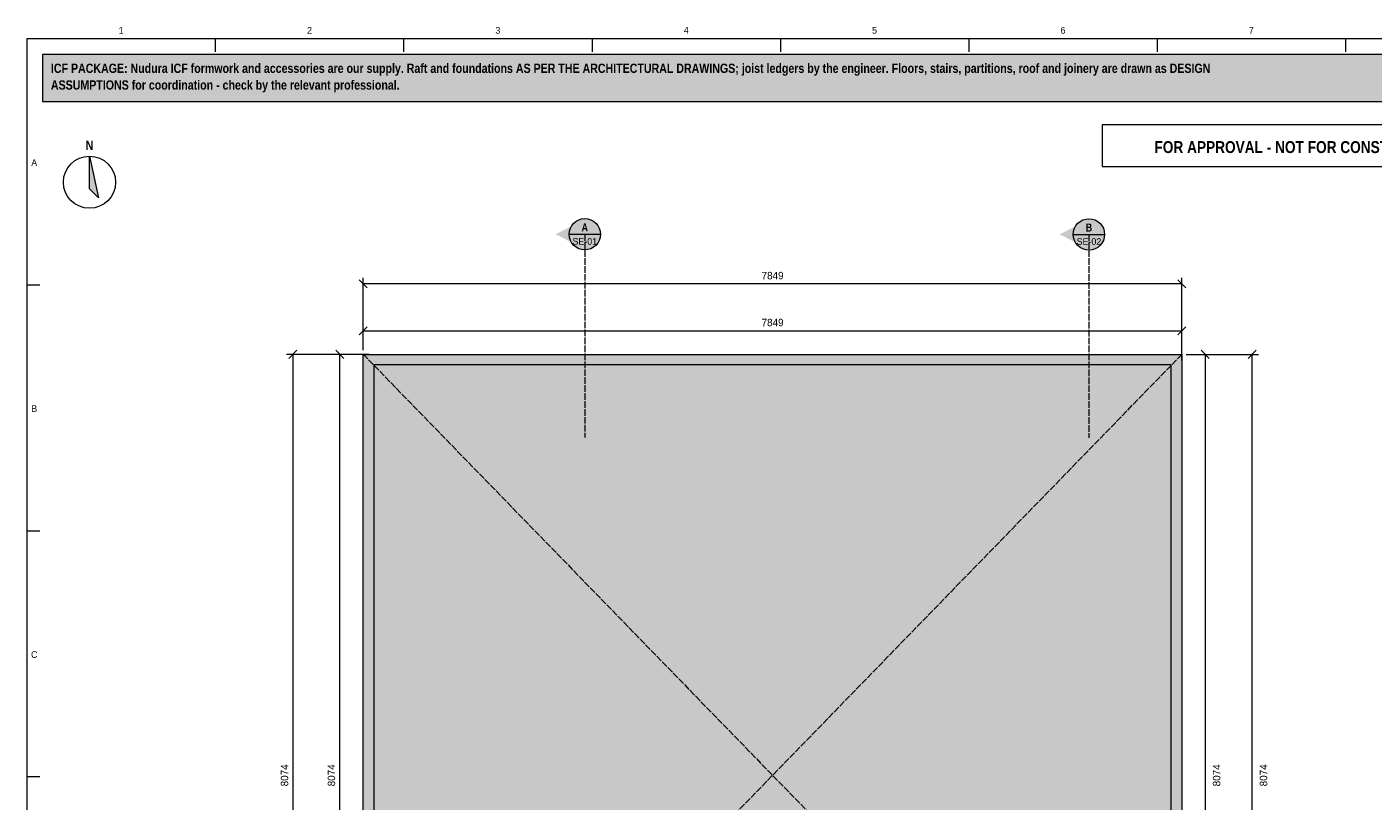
# Model space of a CAD drawing. Header units: millimetres. Extents: x 17 to 413, y 4 to 292.
# Tile 2 of 3: x 20 to 278, y 144 to 292. Entities that reach past the tile are written whole.
import ezdxf
from ezdxf.enums import TextEntityAlignment as Align

# ---------------------------------------------------------------- set-up
doc = ezdxf.new("R2010")
doc.units = ezdxf.units.MM
doc.linetypes.add('DASHED', pattern=[1.524, 1.27, -0.254])
for name, color, linetype in [('FILL-EPS', 7, 'Continuous'), ('FILL-INK', 7, 'Continuous'), ('FILL-RED', 7, 'Continuous'), ('FILL-WHITE', 7, 'Continuous'), ('LINE-C_85297A', 7, 'Continuous'), ('LINE-C_85297A-DASH', 7, 'DASHED'), ('LINE-INK', 7, 'Continuous'), ('LINE-RED', 7, 'Continuous'), ('LINE-RED-DASH', 7, 'DASHED'), ('TEXT-INK', 7, 'Continuous'), ('TEXT-RED', 7, 'Continuous'), ('TEXT-STEEL_GREY', 7, 'Continuous')]:
    doc.layers.add(name, color=color, linetype=linetype)
doc.styles.add('OpenSansCondensed-Bold', font='OpenSansCondensed-Bold.ttf')

msp = doc.modelspace()

# ---------------------------------------------------------------- hatches: boundary and pattern name
at = {"layer": 'FILL-EPS', "true_color": 0xccffff}
h = msp.add_hatch(color=256, dxfattribs=at)
h.dxf.hatch_style = 1
h.paths.add_polyline_path([(84.51, 229.49), (241.49, 229.49), (241.49, 68.01), (241.49, 68.01), (241.52, 67.98), (241.5, 68), (241.49, 68.01), (241.49, 68.01), (241.49, 68.01), (84.51, 68.01)])
h.paths.add_polyline_path([(239.45, 70.05), (239.45, 227.46), (86.54, 227.46), (86.54, 70.05)], flags=0)
at = {"layer": 'FILL-INK', "true_color": 0x14141a}
h = msp.add_hatch(color=256, dxfattribs=at)
h.dxf.hatch_style = 1
h.paths.add_polyline_path([(32, 267.5), (33.75, 259.5), (32, 261.25)])
at = {"layer": 'FILL-RED', "true_color": 0xb81a1f}
h = msp.add_hatch(color=256, dxfattribs=at)
h.dxf.hatch_style = 1
h.paths.add_polyline_path([(121.39, 252.52), (126.99, 249.67), (126.99, 255.37)])
h = msp.add_hatch(color=256, dxfattribs=at)
h.dxf.hatch_style = 1
h.paths.add_polyline_path([(218.07, 252.5), (223.67, 249.65), (223.67, 255.35)])
at = {"layer": 'FILL-WHITE', "true_color": 0xfff5f0}
h = msp.add_hatch(color=256, dxfattribs=at)
h.dxf.hatch_style = 1
h.paths.add_polyline_path([(23, 278), (307, 278), (307, 287), (23, 287)])
at = {"layer": 'FILL-WHITE', "true_color": 0xffffff}
h = msp.add_hatch(color=256, dxfattribs=at)
h.dxf.hatch_style = 1
h.paths.add_polyline_path([(129.99, 252.52), (129.88, 253.3), (129.58, 254.02), (129.11, 254.64), (128.49, 255.12), (127.76, 255.42), (126.99, 255.52), (126.21, 255.42), (125.49, 255.12), (124.86, 254.64), (124.39, 254.02), (124.09, 253.3), (123.99, 252.52), (124.09, 251.74), (124.39, 251.02), (124.86, 250.4), (125.49, 249.92), (126.21, 249.62), (126.99, 249.52), (127.76, 249.62), (128.49, 249.92), (129.11, 250.4), (129.58, 251.02), (129.88, 251.74)])
h = msp.add_hatch(color=256, dxfattribs=at)
h.dxf.hatch_style = 1
h.paths.add_polyline_path([(226.67, 252.5), (226.56, 253.27), (226.26, 254), (225.79, 254.62), (225.17, 255.1), (224.44, 255.4), (223.67, 255.5), (222.89, 255.4), (222.17, 255.1), (221.54, 254.62), (221.07, 254), (220.77, 253.27), (220.67, 252.5), (220.77, 251.72), (221.07, 251), (221.54, 250.38), (222.17, 249.9), (222.89, 249.6), (223.67, 249.5), (224.44, 249.6), (225.17, 249.9), (225.79, 250.38), (226.26, 251), (226.56, 251.72)])

# ---------------------------------------------------------------- linework, layer by layer
at = {"layer": 'LINE-C_85297A', "lineweight": 5}
for p, q in [((241.5, 228.29), (241.47, 230.69)), ((83.27, 229.55), (85.67, 229.51))]:
    msp.add_line(p, q, dxfattribs=at)
at = {"layer": 'LINE-C_85297A-DASH', "lineweight": 5}
for p, q in [((84.47, 229.53), (241.53, 67.97)), ((84.51, 68.01), (241.49, 229.49))]:
    msp.add_line(p, q, dxfattribs=at)
at = {"layer": 'LINE-INK', "lineweight": 5}
for p, q in [((56.12, 290), (56.12, 287.5)), ((92.25, 290), (92.25, 287.5)), ((128.38, 290), (128.38, 287.5)), ((164.5, 290), (164.5, 287.5)), ((200.62, 290), (200.62, 287.5)), ((236.75, 290), (236.75, 287.5)), ((272.88, 290), (272.88, 287.5)), ((20, 242.83), (22.5, 242.83)), ((85.28, 242.22), (83.73, 243.77)), ((84.51, 230.29), (84.51, 244.19)), ((241.49, 242.99), (84.51, 242.99)), ((242.26, 242.22), (240.71, 243.77)), ((241.49, 230.29), (241.49, 244.19)), ((84.51, 230.29), (84.51, 235.19)), ((241.49, 230.29), (241.49, 235.19)), ((83.73, 233.22), (85.28, 234.77)), ((84.51, 233.99), (241.49, 233.99)), ((240.71, 233.22), (242.26, 234.77)), ((71.78, 230.27), (70.23, 228.72)), ((80.78, 228.72), (79.23, 230.27)), ((245.21, 230.27), (246.76, 228.72)), ((254.21, 228.72), (255.76, 230.27)), ((83.71, 229.49), (69.81, 229.49)), ((71.01, 229.49), (71.01, 68.01)), ((83.71, 229.49), (78.81, 229.49)), ((80.01, 68.01), (80.01, 229.49)), ((242.29, 229.49), (247.19, 229.49)), ((242.29, 229.49), (256.19, 229.49)), ((245.99, 229.49), (245.99, 68.01)), ((254.99, 68.01), (254.99, 229.49)), ((20, 195.67), (22.5, 195.67)), ((20, 148.5), (22.5, 148.5))]:
    msp.add_line(p, q, dxfattribs=at)
for points in [[(20, 7), (413, 7), (413, 290), (20, 290)], [(32, 267.5), (33.75, 259.5), (32, 261.25)], [(84.51, 68.01), (84.51, 229.49), (241.49, 229.49), (241.49, 68.01), (241.49, 68.01), (241.52, 67.98), (241.5, 68), (241.49, 68.01), (241.49, 68.01), (241.49, 68.01)], [(86.54, 70.05), (239.45, 70.05), (239.45, 227.46), (86.54, 227.46)]]:
    msp.add_lwpolyline(points, close=True, dxfattribs=at)
msp.add_circle((32, 262.5), 5, dxfattribs=at)
at = {"layer": 'LINE-RED', "lineweight": 5}
for p, q in [((123.99, 252.52), (129.99, 252.52)), ((220.67, 252.5), (226.67, 252.5))]:
    msp.add_line(p, q, dxfattribs=at)
for points in [[(23, 278), (307, 278), (307, 287), (23, 287)], [(226.21, 265.5), (303, 265.5), (303, 273.5), (226.21, 273.5)]]:
    msp.add_lwpolyline(points, close=True, dxfattribs=at)
for centre in [(126.99, 252.52), (223.67, 252.5)]:
    msp.add_circle(centre, 3, dxfattribs=at)
at = {"layer": 'LINE-RED-DASH', "lineweight": 5}
for p, q in [((126.99, 252.52), (126.99, 213.52)), ((223.67, 252.5), (223.67, 213.5))]:
    msp.add_line(p, q, dxfattribs=at)

# ---------------------------------------------------------------- texts
at = {"layer": 'TEXT-INK', "style": 'OpenSansCondensed-Bold'}
for s, p in [('ICF PACKAGE: Nudura ICF formwork and accessories are our supply. Raft and foundations AS PER THE ARCHITECTURAL DRAWINGS; joist ledgers by the engineer. Floors, stairs, partitions, roof and joinery are drawn as DESIGN', (24.6, 283.47)), ('ASSUMPTIONS for coordination - check by the relevant professional.', (24.6, 280.27))]:
    msp.add_text(s, height=1.778, dxfattribs=at).set_placement(p)
msp.add_text('N', height=1.78, dxfattribs=at).set_placement((32, 268.7), align=Align.CENTER)
at = {"layer": 'TEXT-INK'}
for p in [(163, 243.89), (163, 234.89)]:
    msp.add_text('7849', height=1.422, dxfattribs=at).set_placement(p, align=Align.CENTER)
for p in [(70.11, 148.75), (79.11, 148.75), (248.86, 148.75), (257.86, 148.75)]:
    msp.add_text('8074', height=1.422, rotation=90, dxfattribs=at).set_placement(p, align=Align.CENTER)
at = {"layer": 'TEXT-RED', "style": 'OpenSansCondensed-Bold'}
for s, height, p in [('FOR APPROVAL - NOT FOR CONSTRUCTION', 2.286, (264.6, 268.1)), ('A', 1.52, (126.99, 253.07)), ('B', 1.52, (223.67, 253.05))]:
    msp.add_text(s, height=height, dxfattribs=at).set_placement(p, align=Align.CENTER)
at = {"layer": 'TEXT-RED'}
for s, p in [('SE-01', (126.99, 250.52)), ('SE-02', (223.67, 250.5))]:
    msp.add_text(s, height=1.27, dxfattribs=at).set_placement(p, align=Align.CENTER)
at = {"layer": 'TEXT-STEEL_GREY'}
for s, p in [('1', (38.06, 291)), ('2', (74.19, 291)), ('3', (110.31, 291)), ('4', (146.44, 291)), ('5', (182.56, 291)), ('6', (218.69, 291)), ('7', (254.81, 291)), ('A', (21.4, 265.62)), ('B', (21.4, 218.45)), ('C', (21.4, 171.28))]:
    msp.add_text(s, height=1.27, dxfattribs=at).set_placement(p, align=Align.CENTER)

doc.saveas('drawing.dxf')
